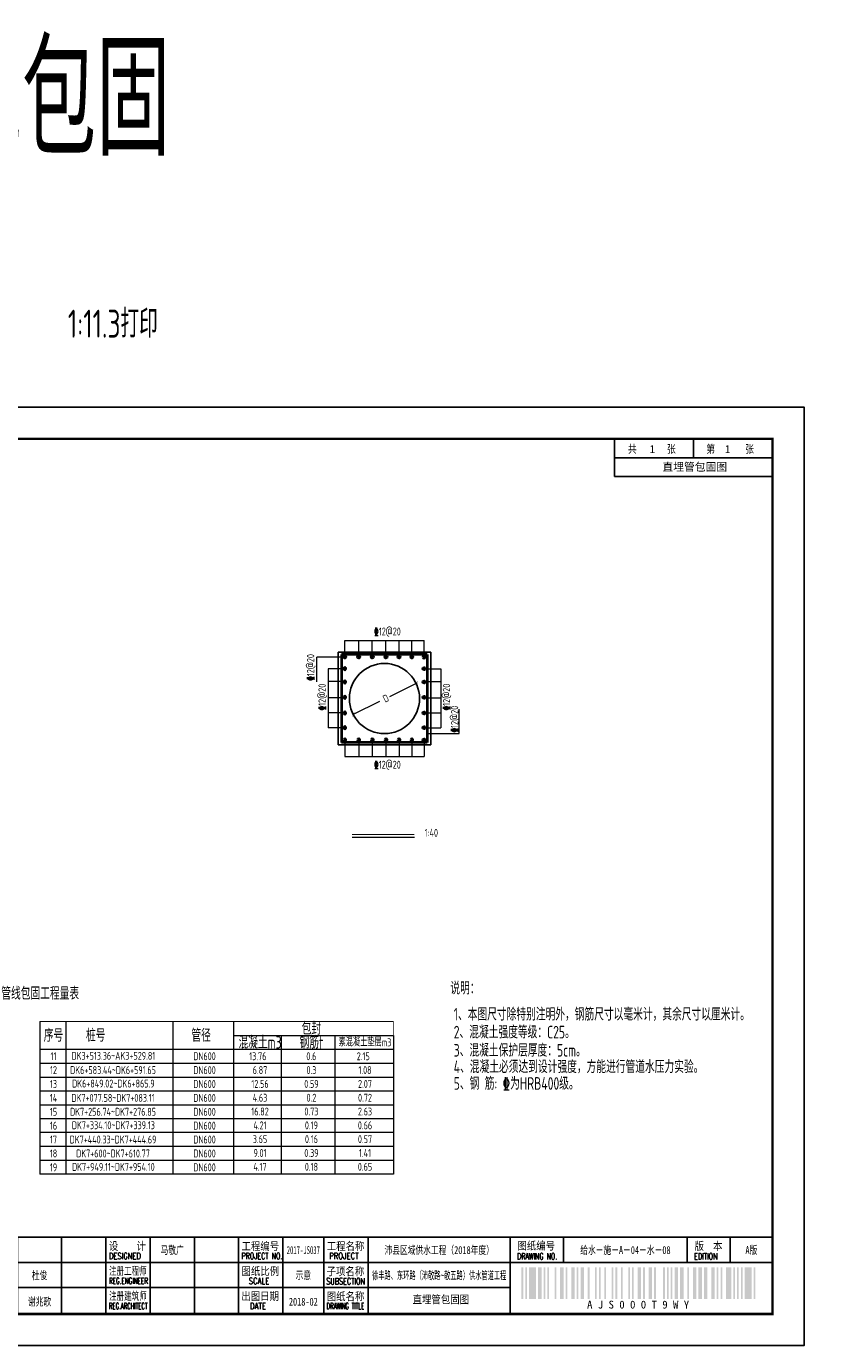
# Model space of a CAD drawing. Extents: x -493406 to 788281, y -294927 to -108123.
# Tile 2 of 9: x 446917 to 449737, y -287676 to -282958. Entities that reach past the tile are written whole.
import ezdxf
from ezdxf.enums import TextEntityAlignment as Align

# ---------------------------------------------------------------- set-up
doc = ezdxf.new("R2010")
doc.units = 0
doc.layers.add('GPSCOMMON', color=7, linetype='Continuous')
doc.layers.add('pp-com', color=7, linetype='Continuous')
for name, color, linetype, lineweight in [('标注', 4, 'Continuous', 13), ('粗线', 1, 'Continuous', 40), ('钢筋', 1, 'Continuous', 40)]:
    doc.layers.add(name, color=color, linetype=linetype, lineweight=lineweight)
doc.styles.add('gpshz', font='tssdeng.shx', dxfattribs={"width": 0.7, "bigfont": 'tssdchn.shx'})
doc.styles.add('图签', font='txt', dxfattribs={"width": 0.66})
doc.styles.add('图签 1', font='romanc.shx', dxfattribs={"width": 0.8})
doc.styles.add('图签1', font='romanc.shx', dxfattribs={"width": 0.8})
doc.styles.add('宋体', font='txt')

# ---------------------------------------------------------------- blocks, each defined once
blk = doc.blocks.new('_ArchTick')
at = {"color": 0, "linetype": 'ByBlock', "const_width": 0.15}
blk.add_lwpolyline([(-0.5, -0.5), (0.5, 0.5)], dxfattribs=at)
blk = doc.blocks.new('gj')
blk.add_hatch(color=256).paths.add_polyline_path([(2, 0, 1), (-2, 0, 1)])
blk.add_circle((0, 0), 2)
blk = doc.blocks.new('*U69')
at = {"linetype": 'Continuous'}
h = blk.add_hatch(color=0, dxfattribs=at)
h.paths.add_polyline_path([(30.15, 24.21), (30.15, 23.67), (29.79, 23.67), (29.79, 25.06), (30.15, 25.06), (30.15, 24.58), (30.49, 24.58), (30.49, 25.94), (29.45, 25.94), (29.45, 22.84), (30.49, 22.84), (30.49, 24.21)])
h.paths.add_polyline_path([(30.83, 24.21), (30.83, 22.84), (32.1, 22.84), (32.1, 25.94), (31.17, 25.94), (31.17, 29.16), (31.76, 29.16), (31.76, 27.64), (32.1, 27.64), (32.1, 29.98), (30.83, 29.98), (30.83, 25.06), (31.76, 25.06), (31.76, 23.67), (31.17, 23.67), (31.17, 24.21)])
h.paths.add_polyline_path([(33.25, 25.94), (33.25, 23.67), (32.78, 23.67), (32.78, 29.16), (33.25, 29.16), (33.25, 27.64), (33.59, 27.64), (33.59, 29.98), (32.44, 29.98), (32.44, 22.84), (33.59, 22.84), (33.59, 25.94)])
h.paths.add_polyline_path([(35.22, 29.98), (33.93, 29.98), (33.93, 22.84), (35.22, 22.84), (35.22, 23.67), (34.27, 23.67), (34.27, 25.06), (35.22, 25.06), (35.22, 25.94), (34.27, 25.94), (34.27, 29.16), (35.22, 29.16)])
h.paths.add_polyline_path([(36.25, 24.21), (36.25, 23.67), (35.9, 23.67), (35.9, 25.06), (36.25, 25.06), (36.25, 24.58), (36.59, 24.58), (36.59, 25.94), (35.56, 25.94), (35.56, 22.84), (36.59, 22.84), (36.59, 24.21)])
at = {"color": 0}
for p, q in [((7, 287), (7, 187)), ((25, 287), (7, 287)), ((13, 287), (13, 187)), ((19, 287), (19, 187)), ((360, 275), (360, 287)), ((385, 281), (385, 287)), ((410, 275), (410, 287)), ((360, 281), (410, 281)), ((360, 275), (410, 275)), ((25, 262), (7, 262)), ((25, 237), (7, 237)), ((25, 212), (7, 212)), ((25, 187), (7, 187)), ((129, 10.34), (129, 34.34)), ((142.36, 10.34), (142.36, 34.34)), ((157, 10.34), (157, 34.34)), ((171, 10.34), (171, 34.34)), ((185, 10.34), (185, 34.34)), ((199, 10.34), (199, 34.34)), ((213, 10.34), (213, 34.34)), ((227, 10.34), (227, 34.34)), ((255, 10.34), (255, 34.34)), ((268, 10.34), (268, 34.34)), ((282, 10.34), (282, 34.34)), ((327, 34.34), (327, 26.34)), ((343.88, 34.34), (343.88, 26.34)), ((383.01, 26.34), (383.01, 34.34)), ((396.62, 26.34), (396.62, 34.34)), ((115, 26.34), (330, 26.34)), ((327, 26.34), (410, 26.34)), ((327, 10.34), (327, 26.34)), ((115, 18.34), (327, 18.34))]:
    blk.add_line(p, q, dxfattribs=at)
blk.add_lwpolyline([(0, 0), (420, 0), (420, 297), (0, 297)], close=True, dxfattribs=at)
for points, const_width in [([(410, 10), (410, 287), (25, 287), (25, 10), (410, 10)], 0.75), ([(25, 34.34), (410, 34.34)], 0.5), ([(115, 10.34), (115, 34.34)], 0.5), ([(241, 10.34), (241, 34.34)], 0.5), ([(327, 10.34), (327, 26.34)], 0.35), ([(327, 26.34), (410, 26.34)], 0.35)]:
    blk.add_lwpolyline(points, dxfattribs=dict(at, const_width=const_width))
at = {"color": 0, "linetype": 'Continuous', "const_width": 0.107}
blk.add_lwpolyline([(28, 21.34), (38, 21.34), (38, 31.34), (28, 31.34)], close=True, dxfattribs=at)
at = {"color": 0}
for points in [[(330.54, 14.73), (330.54, 24.73), (331.09, 14.73), (331.09, 24.73)], [(331.74, 14.73), (331.74, 24.73), (332.29, 14.73), (332.29, 24.73)], [(332.94, 14.73), (332.94, 24.73), (335.14, 14.73), (335.14, 24.73)], [(335.79, 14.73), (335.79, 24.73), (336.89, 14.73), (336.89, 24.73)], [(337.54, 14.73), (337.54, 24.73), (338.09, 14.73), (338.09, 24.73)], [(338.74, 14.73), (338.74, 24.73), (339.29, 14.73), (339.29, 24.73)], [(341.04, 14.73), (341.04, 24.73), (341.59, 14.73), (341.59, 24.73)], [(342.79, 14.73), (342.79, 24.73), (343.89, 14.73), (343.89, 24.73)], [(344.54, 14.73), (344.54, 24.73), (345.09, 14.73), (345.09, 24.73)], [(346.29, 14.73), (346.29, 24.73), (347.39, 14.73), (347.39, 24.73)], [(348.04, 14.73), (348.04, 24.73), (348.59, 14.73), (348.59, 24.73)], [(349.24, 14.73), (349.24, 24.73), (350.34, 14.73), (350.34, 24.73)], [(351.54, 14.73), (351.54, 24.73), (352.09, 14.73), (352.09, 24.73)], [(353.84, 14.73), (353.84, 24.73), (354.39, 14.73), (354.39, 24.73)], [(355.04, 14.73), (355.04, 24.73), (355.59, 14.73), (355.59, 24.73)], [(356.79, 14.73), (356.79, 24.73), (357.34, 14.73), (357.34, 24.73)], [(359.09, 14.73), (359.09, 24.73), (359.64, 14.73), (359.64, 24.73)], [(360.29, 14.73), (360.29, 24.73), (360.84, 14.73), (360.84, 24.73)], [(362.04, 14.73), (362.04, 24.73), (362.59, 14.73), (362.59, 24.73)], [(364.34, 14.73), (364.34, 24.73), (364.89, 14.73), (364.89, 24.73)], [(365.54, 14.73), (365.54, 24.73), (366.09, 14.73), (366.09, 24.73)], [(367.29, 14.73), (367.29, 24.73), (368.39, 14.73), (368.39, 24.73)], [(369.04, 14.73), (369.04, 24.73), (369.59, 14.73), (369.59, 24.73)], [(370.79, 14.73), (370.79, 24.73), (371.89, 14.73), (371.89, 24.73)], [(372.54, 14.73), (372.54, 24.73), (373.09, 14.73), (373.09, 24.73)], [(375.39, 14.73), (375.39, 24.73), (375.94, 14.73), (375.94, 24.73)], [(376.59, 14.73), (376.59, 24.73), (377.14, 14.73), (377.14, 24.73)], [(377.79, 14.73), (377.79, 24.73), (378.34, 14.73), (378.34, 24.73)], [(378.99, 14.73), (378.99, 24.73), (380.09, 14.73), (380.09, 24.73)], [(380.74, 14.73), (380.74, 24.73), (381.84, 14.73), (381.84, 24.73)], [(383.04, 14.73), (383.04, 24.73), (383.59, 14.73), (383.59, 24.73)], [(384.79, 14.73), (384.79, 24.73), (385.89, 14.73), (385.89, 24.73)], [(386.54, 14.73), (386.54, 24.73), (387.64, 14.73), (387.64, 24.73)], [(388.29, 14.73), (388.29, 24.73), (389.39, 14.73), (389.39, 24.73)], [(390.59, 14.73), (390.59, 24.73), (391.69, 14.73), (391.69, 24.73)], [(392.34, 14.73), (392.34, 24.73), (392.89, 14.73), (392.89, 24.73)], [(393.54, 14.73), (393.54, 24.73), (394.09, 14.73), (394.09, 24.73)], [(395.29, 14.73), (395.29, 24.73), (396.94, 14.73), (396.94, 24.73)], [(397.59, 14.73), (397.59, 24.73), (398.14, 14.73), (398.14, 24.73)], [(398.79, 14.73), (398.79, 24.73), (399.34, 14.73), (399.34, 24.73)], [(399.99, 14.73), (399.99, 24.73), (400.54, 14.73), (400.54, 24.73)], [(401.19, 14.73), (401.19, 24.73), (403.39, 14.73), (403.39, 24.73)], [(404.04, 14.73), (404.04, 24.73), (404.59, 14.73), (404.59, 24.73)], [(404.59, 14.73), (404.59, 24.73), (404.59, 14.73), (404.59, 24.73)], [(404.59, 14.73), (404.59, 24.73), (404.59, 14.73), (404.59, 24.73)], [(404.59, 14.73), (404.59, 24.73), (404.59, 14.73), (404.59, 24.73)], [(404.59, 14.73), (404.59, 24.73), (404.59, 14.73), (404.59, 24.73)], [(404.59, 14.73), (404.59, 24.73), (404.59, 14.73), (404.59, 24.73)], [(404.59, 14.73), (404.59, 24.73), (404.59, 14.73), (404.59, 24.73)], [(404.59, 14.73), (404.59, 24.73), (404.59, 14.73), (404.59, 24.73)], [(404.59, 14.73), (404.59, 24.73), (404.59, 14.73), (404.59, 24.73)], [(404.59, 14.73), (404.59, 24.73), (404.59, 14.73), (404.59, 24.73)], [(404.59, 14.73), (404.59, 24.73), (404.59, 14.73), (404.59, 24.73)], [(404.59, 14.73), (404.59, 24.73), (404.59, 14.73), (404.59, 24.73)], [(404.59, 14.73), (404.59, 24.73), (404.59, 14.73), (404.59, 24.73)], [(404.59, 14.73), (404.59, 24.73), (404.59, 14.73), (404.59, 24.73)], [(404.59, 14.73), (404.59, 24.73), (404.59, 14.73), (404.59, 24.73)], [(404.59, 14.73), (404.59, 24.73), (404.59, 14.73), (404.59, 24.73)], [(404.59, 14.73), (404.59, 24.73), (404.59, 14.73), (404.59, 24.73)], [(404.59, 14.73), (404.59, 24.73), (404.59, 14.73), (404.59, 24.73)]]:
    blk.add_solid(points, dxfattribs=at)
at = {"color": 0, "linetype": 'Continuous'}
for s, height, style, width, p in [('共       张', 2.5, '图签', 0.8, (364.26, 282.49)), ('第       张', 2.5, '图签', 0.8, (389.04, 282.49)), ('中国市政工程西北设计研究院有限公司', 4, '图签', 0.74, (40.74, 26.71)), ('设计总负责', 2.5, '图签', 0.67, (115.98, 30.39)), ('DES.MANAGER', 2, '图签1', 0.55, (116.1, 27.26)), ('APPROVED', 2, '图签 1', 0.75, (158.02, 27.38)), ('审    定', 2.5, '图签', 0.85, (157.92, 30.22)), ('设    计', 2.5, '图签', 0.85, (199.94, 30.25)), ('DESIGNED', 2, '图签 1', 0.78, (199.99, 27.38)), ('PROJECT NO.', 2, '图签 1', 0.6, (241.93, 27.38)), ('工程编号', 2.5, '图签', 0.85, (241.94, 30.2)), ('工程名称', 2.5, '图签', 0.85, (268.91, 30.22)), ('PROJECT', 2, '图签 1', 0.8, (269.68, 27.39)), ('DRAWING NO.', 2, '图签 1', 0.59, (329.18, 27.29)), ('图纸编号', 2.5, '图签', 0.85, (329.28, 30.36)), ('EDITION', 2, '图签 1', 0.75, (385.15, 27.26)), ('版  本', 2.5, '图签', 0.85, (385.33, 30.27)), ('设计负责', 2.5, '图签', 0.85, (115.98, 22.4)), ('审    核', 2.5, '图签', 0.85, (157.92, 22.21)), ('注册工程师', 2.5, '图签', 0.68, (200, 22.38)), ('图纸比例', 2.5, '图签', 0.85, (241.94, 22.31)), ('子项名称', 2.5, '图签', 0.85, (268.88, 22.24)), ('CSCEC AECOM CONSULTANTS CO.,LTD', 3, '图签', 1.07, (41.06, 21.47)), ('MASTER DES.', 2, '图签1', 0.57, (116.21, 19.2)), ('EXAMINED', 2, '图签 1', 0.79, (157.88, 19.46)), ('REG.ENGINEER', 2, '图签 1', 0.53, (199.98, 19.5)), ('SCALE', 2, '图签 1', 0.8, (244.22, 19.48)), ('SUBSECTION', 2, '图签 1', 0.64, (268.76, 19.39)), ('专业负责', 2.5, '图签', 0.85, (115.95, 14.38)), ('校    核', 2.5, '图签', 0.85, (158, 14.42)), ('注册建筑师', 2.5, '图签', 0.68, (200.02, 14.45)), ('出图日期', 2.5, '图签', 0.85, (241.87, 14.4)), ('图纸名称', 2.5, '图签', 0.85, (268.91, 14.33)), ('PROPERTY IN COPYRIGHT', 2, '图签 1', 0.8, (79.11, 12.55)), ('SPE.MANAGER', 2, '图签 1', 0.56, (115.81, 11.53)), ('CHECKED', 2, '图签 1', 0.85, (157.85, 11.55)), ('REG.ARCHITECT', 2, '图签 1', 0.5, (199.98, 11.52)), ('DATE', 2, '图签 1', 0.8, (244.61, 11.52)), ('DRAWING TITLE', 2, '图签 1', 0.5, (268.86, 11.53))]:
    blk.add_text(s, height=height, dxfattribs=dict(at, style=style, width=width)).set_placement(p)
at = {"color": 0, "linetype": 'Continuous', "style": '图签'}
for s, p in [('设计证书：', (27.85, 16.24)), ('版权所有', (89.96, 16.29)), ('咨询证书：', (27.76, 12.7))]:
    blk.add_text(s, height=2, dxfattribs=at).set_placement(p)
at = {"color": 0}
blk.add_text('A J S 0 0 0 T 9 W Y ', height=2.5, dxfattribs=at).set_placement((368.31, 14.23), align=Align.TOP_CENTER)
at = {"color": 0, "linetype": 'Continuous', "style": '图签', "flags": 8}
for tag, width, p, p2 in [('设计总负责', 0.611046, (130.25, 28.99), (141.11, 28.99)), ('工程名称', 2.988281, (283.25, 28.99), (325.75, 28.99)), ('图纸编号', 2.575163, (345.13, 28.99), (381.76, 28.99)), ('子项名称', 2.988281, (283.25, 20.99), (325.75, 20.99))]:
    blk.add_attdef(tag, text='', height=2.5, dxfattribs=dict(at, width=width)).set_placement(p, p2, align=Align.FIT)
at = {"color": 0, "linetype": 'Continuous', "ltscale": 0.055, "style": '图签', "flags": 8}
for tag, width, p, p2 in [('审定', 1.617188, (172.25, 28.99), (183.75, 28.99)), ('设计', 1.617188, (214.25, 28.99), (225.75, 28.99)), ('工程编号', 0.738284, (256.25, 28.99), (266.75, 28.99)), ('版本', 1.530605, (397.87, 28.99), (408.75, 28.99)), ('设计负责', 0.763807, (130.25, 20.99), (141.11, 20.99)), ('审核', 1.617188, (172.25, 20.99), (183.75, 20.99)), ('注册工程师', 0.646875, (214.25, 20.99), (225.75, 20.99)), ('图纸比例', 0.738284, (256.25, 20.99), (266.75, 20.99)), ('专业负责', 0.763807, (130.25, 12.65), (141.11, 12.65)), ('校核', 1.617188, (172.25, 12.65), (183.75, 12.65)), ('注册建筑师', 0.646875, (214.25, 12.65), (225.75, 12.65)), ('出图日期', 0.738284, (256.25, 12.65), (266.75, 12.65))]:
    blk.add_attdef(tag, text='', height=2.5, dxfattribs=dict(at, width=width)).set_placement(p, p2, align=Align.FIT)
at = {"color": 0, "linetype": 'Continuous', "style": '图签'}
for tag, p, width in [('设计证书', (43.26, 16.37), 1.55), ('咨询证书', (43.26, 12.88), 0.9)]:
    blk.add_attdef(tag, p, '', height=2, dxfattribs=dict(at, width=width))
at = {"color": 0, "linetype": 'Continuous', "style": '图签', "width": 0.85}
for tag, height, p in [('图纸名称_2_1', 2.2, (305.02, 15.12)), ('图纸名称_1_1', 2.5, (305.02, 13.35)), ('图纸名称_2_2', 2.2, (305.02, 11.51))]:
    blk.add_attdef(tag, text='', height=height, dxfattribs=at).set_placement(p, align=Align.CENTER)
blk = doc.blocks.new('20180504.1549202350')
at = {"layer": 'GPSCOMMON'}
for p, q in [((448032.6, -285527.31), (448032.6, -285196.31)), ((448363.6, -285196.31), (448032.6, -285196.31)), ((448363.6, -285527.31), (448363.6, -285196.31)), ((448363.6, -285527.31), (448032.6, -285527.31))]:
    blk.add_line(p, q, dxfattribs=at)
blk.add_circle((448198.1, -285361.81), 125.5, dxfattribs=at)
at = {"layer": '标注'}
for p, q in [((448056.4, -285213.71), (448056.4, -285154.2)), ((448056.4, -285154.2), (448339.8, -285154.2)), ((448106.2, -285213.71), (448106.2, -285154.2)), ((448154.5, -285213.71), (448154.5, -285154.2)), ((448203.3, -285213.71), (448203.3, -285154.2)), ((448250.6, -285213.71), (448250.6, -285154.2)), ((448296.2, -285213.71), (448296.2, -285154.2)), ((448339.8, -285213.71), (448339.8, -285154.2)), ((448044.8, -285214.41), (447956.45, -285214.41)), ((447956.45, -285302.16), (447956.45, -285214.41)), ((448056.4, -285256.11), (447996.89, -285256.11)), ((447996.89, -285256.11), (447996.89, -285466.11)), ((448339.8, -285256.11), (448399.31, -285256.11)), ((448399.31, -285256.11), (448399.31, -285466.11)), ((448056.4, -285301.21), (447996.89, -285301.21)), ((448313.45, -285307.4), (448216.45, -285355.51)), ((448339.8, -285301.21), (448399.31, -285301.21)), ((448056.4, -285358.91), (447996.89, -285358.91)), ((448339.8, -285358.91), (448399.31, -285358.91)), ((448056.4, -285412.41), (447996.89, -285412.41)), ((448087.75, -285417.21), (448181.69, -285371.51)), ((448339.8, -285412.41), (448399.31, -285412.41)), ((448465.85, -285487.21), (448465.85, -285399.45)), ((448056.4, -285466.11), (447996.89, -285466.11)), ((448056.4, -285509.91), (448056.4, -285569.42)), ((448106.2, -285509.91), (448106.2, -285569.42)), ((448154.5, -285509.91), (448154.5, -285569.42)), ((448203.3, -285509.91), (448203.3, -285569.42)), ((448250.6, -285509.91), (448250.6, -285569.42)), ((448296.2, -285509.91), (448296.2, -285569.42)), ((448339.8, -285466.11), (448399.31, -285466.11)), ((448339.8, -285509.91), (448339.8, -285569.42)), ((448351.4, -285487.21), (448465.85, -285487.21)), ((448056.4, -285569.42), (448339.8, -285569.42)), ((448082.42, -285857.01), (448305.41, -285857.01)), ((446966.1, -286516.73), (446966.1, -287063.1)), ((447058.3, -286516.73), (447058.3, -287063.1)), ((447441.5, -286516.73), (447441.5, -287063.1)), ((447658, -286516.73), (447658, -287063.1)), ((447658, -286566.4), (448230.1, -286566.4)), ((447828.6, -286566.4), (447828.6, -287063.1)), ((448020.22, -286566.4), (448020.22, -287063.1)), ((448230.1, -286566.4), (448230.1, -287063.1)), ((446966.1, -286616.07), (448230.1, -286616.07)), ((446966.1, -286665.74), (448230.1, -286665.74)), ((446966.1, -286715.41), (448230.1, -286715.41)), ((446966.1, -286765.08), (448230.1, -286765.08)), ((446966.1, -286814.75), (448230.1, -286814.75)), ((448230.1, -286864.42), (446966.1, -286864.42)), ((448230.1, -286914.09), (446966.1, -286914.09)), ((448230.1, -286963.76), (446966.1, -286963.76)), ((448230.1, -287013.43), (446966.1, -287013.43)), ((448230.1, -287063.1), (446966.1, -287063.1))]:
    blk.add_line(p, q, dxfattribs=at)
for points, const_width in [([(448082.42, -285848.04), (448305.41, -285848.04)], 3.75), ([(446966.1, -286516.73), (448230.1, -286516.73), (448230.1, -287063.1), (446966.1, -287063.1), (446966.1, -286516.73)], 3.02)]:
    blk.add_lwpolyline(points, dxfattribs=dict(at, const_width=const_width))
at = {"layer": '粗线'}
for p, q in [((448044.8, -285204.31), (448044.8, -285519.31)), ((448351.4, -285204.31), (448044.8, -285204.31)), ((448351.4, -285204.31), (448351.4, -285519.31)), ((448351.4, -285519.31), (448044.8, -285519.31))]:
    blk.add_line(p, q, dxfattribs=at)
at = {"layer": 'pp-com'}
ref = blk.add_blockref('*U69', (444953.1, -287675.8), dxfattribs=dict(at, xscale=11.3, yscale=11.3, zscale=11.3))
ref.add_attrib('咨询证书', '工咨甲 13320070002', (445441.91, -287530.29), dxfattribs={"layer": '0', "color": 0, "height": 22.6, "style": '图签', "width": 0.9})
ref.add_attrib('版本', 'A版', dxfattribs={"layer": '0', "color": 0, "height": 28.25, "style": '图签', "width": 0.7, "flags": 8}).set_placement((449510.48, -287348.23), align=Align.CENTER)
ref.add_attrib('图纸编号', '给水－施－A－04－水－08', dxfattribs={"layer": '0', "color": 0, "height": 28.25, "style": '图签', "width": 0.7, "flags": 8}).set_placement((449060.02, -287348.23), align=Align.CENTER)
ref.add_attrib('子项名称', '徐丰路、东环路（沛敬路~敬五路）供水管道工程', dxfattribs={"layer": '0', "color": 0, "height": 28.25, "style": '图签', "width": 0.552871, "flags": 8}).set_placement((448153.83, -287438.63), (448634.08, -287438.63), align=Align.FIT)
ref.add_attrib('工程名称', '沛县区域供水工程（2018年度）', dxfattribs={"layer": '0', "color": 0, "height": 28.25, "style": '图签', "width": 0.7, "flags": 8}).set_placement((448393.95, -287348.23), align=Align.CENTER)
ref.add_attrib('出图日期', '2018-02', dxfattribs={"layer": '0', "color": 0, "height": 28.25, "style": '图签', "width": 0.7, "flags": 8}).set_placement((447908.05, -287532.85), align=Align.CENTER)
ref.add_attrib('图纸比例', '示意', dxfattribs={"layer": '0', "color": 0, "height": 28.25, "style": '图签', "width": 0.7, "flags": 8}).set_placement((447908.05, -287438.63), align=Align.CENTER)
ref.add_attrib('工程编号', '2017-JS037', dxfattribs={"layer": '0', "color": 0, "height": 28.25, "style": '图签', "width": 0.587346, "flags": 8}).set_placement((447848.73, -287348.23), (447967.38, -287348.23), align=Align.FIT)
ref.add_attrib('设计', '马敬广', dxfattribs={"layer": '0', "color": 0, "height": 28.25, "style": '图签', "width": 0.7, "flags": 8}).set_placement((447439.1, -287348.23), align=Align.CENTER)
ref.add_attrib('校核', '谢兆歌', dxfattribs={"layer": '0', "color": 0, "height": 28.25, "style": '图签', "width": 0.7, "flags": 8}).set_placement((446964.5, -287532.85), align=Align.CENTER)
ref.add_attrib('审核', '杜俊', dxfattribs={"layer": '0', "color": 0, "height": 28.25, "style": '图签', "width": 0.7, "flags": 8}).set_placement((446964.5, -287438.63), align=Align.CENTER)
ref.add_attrib('专业负责', '谢兆歌', dxfattribs={"layer": '0', "color": 0, "height": 28.25, "style": '图签', "width": 0.7, "flags": 8}).set_placement((446486.3, -287532.85), align=Align.CENTER)
ref.add_attrib('设计负责', '杜俊', dxfattribs={"layer": '0', "color": 0, "height": 28.25, "style": '图签', "width": 0.7, "flags": 8}).set_placement((446486.3, -287438.63), align=Align.CENTER)
ref.add_attrib('设计证书', 'AW162001457', (445441.91, -287490.79), dxfattribs={"layer": '0', "color": 0, "height": 22.6, "style": '图签', "width": 1.55})
ref.add_attrib('图纸名称_1_1', '直埋管包固图', dxfattribs={"layer": '0', "color": 0, "height": 28.25, "style": '图签', "width": 0.85}).set_placement((448399.86, -287524.89), align=Align.CENTER)
at = {"layer": '标注', "xscale": 11.25000000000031, "yscale": 11.25, "zscale": 11.25}
for p, rotation in [((448313.45, -285307.4), 25.94412382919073), ((448087.29, -285418.54), 205.9441238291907)]:
    blk.add_blockref('_ArchTick', p, dxfattribs=dict(at, rotation=rotation))
at = {"layer": '钢筋', "yscale": 2, "zscale": 2, "rotation": 180}
for p, xscale in [((448056.4, -285213.71), 2), ((448106.2, -285213.71), 2), ((448154.5, -285213.71), 2), ((448203.3, -285213.71), 2), ((448250.6, -285213.71), 2), ((448296.2, -285213.71), 2), ((448339.8, -285213.71), -2)]:
    blk.add_blockref('gj', p, dxfattribs=dict(at, xscale=xscale))
at = {"layer": '钢筋', "yscale": 2, "zscale": 2}
for p, xscale in [((448056.4, -285254.71), -2), ((448339.8, -285254.71), 2), ((448056.4, -285302.61), -2), ((448339.8, -285302.61), 2), ((448056.4, -285357.51), -2), ((448339.8, -285357.51), 2), ((448056.4, -285413.81), -2), ((448339.8, -285413.81), 2), ((448056.4, -285466.11), -2), ((448339.8, -285466.11), 2), ((448056.4, -285509.91), -2), ((448106.2, -285509.91), -2), ((448154.5, -285509.91), -2), ((448203.3, -285509.91), -2), ((448250.6, -285509.91), -2), ((448296.2, -285509.91), -2), ((448339.8, -285509.91), 2)]:
    blk.add_blockref('gj', p, dxfattribs=dict(at, xscale=xscale))
at = {"layer": '标注', "style": 'gpshz', "width": 0.7}
for s, height, p in [('沟底包固', 400, (446368.8, -283419.3)), ('1:11.3打印', 100, (447065.76, -284071.34)), ('%%13212@20', 28.25, (448160.9, -285136.35)), ('%%13212@20', 28.25, (448160.9, -285612.51)), ('管线包固工程量表', 45.2, (446827.7, -286438.8)), ('说明：', 45.2, (448433.8, -286420.2)), ('1、本图尺寸除特别注明外，钢筋尺寸以毫米计，其余尺寸以厘米计。', 45.2, (448446, -286513.3)), ('2、混凝土强度等级：C25。', 45.2, (448446, -286577.35)), ('3、混凝土保护层厚度：5cm。', 45.2, (448446, -286642.4)), ('4、混凝土必须达到设计强度，方能进行管道水压力实验。', 45.2, (448446, -286701.24)), ('5、钢 筋: %%132为HRB400级。', 45.2, (448446, -286760.94))]:
    blk.add_text(s, height=height, dxfattribs=at).set_placement(p)
at = {"layer": '标注', "lineweight": -3, "style": '宋体'}
for s, height, p in [('1             1', 28.2857, (449146.67, -284484.02)), ('直埋管包固图', 28.286, (449192.43, -284547.62))]:
    blk.add_text(s, height=height, dxfattribs=at).set_placement(p)
at = {"layer": '标注', "style": 'gpshz', "width": 0.7}
for s, rotation, p in [('\x8412@20', 90, (447947.14, -285297.86)), ('%%13212@20', 90, (447988.27, -285403.95)), ('%%13212@20', 90, (448433.17, -285403.95)), ('D', 25.94412, (448200.55, -285376.98)), ('\x8412@20', 90, (448461.86, -285482.91))]:
    blk.add_text(s, height=26.25, rotation=rotation, dxfattribs=at).set_placement(p)
blk.add_text('1:40', height=28.25, dxfattribs=at).set_placement((448389.75, -285864.49), align=Align.BOTTOM_RIGHT)
for s, height, p in [('序号', 45.2, (447014.51, -286566.4)), ('桩号', 45.2, (447165.34, -286566.4)), ('管径', 45.2, (447542.54, -286566.4)), ('包封', 45.2, (447936.96, -286541.57)), ('混凝土m3', 45.2, (447753.05, -286591.24)), ('钢筋t', 45.2, (447936.96, -286591.24)), ('素混凝土垫层m3', 28.25, (448128.59, -286591.24)), ('11', 28.25, (447014.51, -286640.91)), ('DK3+513.36~AK3+529.81', 28.25, (447228.63, -286639.46)), ('DN600', 28.25, (447554.65, -286640.91)), ('13.76', 28.25, (447745.3, -286641.05)), ('0.6', 28.25, (447936.75, -286641.05)), ('2.15', 28.25, (448122.35, -286641.05)), ('12', 28.25, (447014.51, -286690.58)), ('DK6+583.44~DK6+591.65', 28.25, (447227.44, -286690.58)), ('DN600', 28.25, (447554.65, -286690.58)), ('6.87', 28.25, (447753.05, -286690.58)), ('0.3', 28.25, (447936.96, -286690.58)), ('1.08', 28.25, (448128.59, -286690.58)), ('13', 28.25, (447014.51, -286740.25)), ('14', 28.25, (447014.51, -286789.92)), ('DK7+077.58~DK7+083.11', 28.25, (447227.44, -286789.92)), ('DN600', 28.25, (447554.65, -286789.92)), ('4.63', 28.25, (447753.05, -286789.35)), ('0.2', 28.25, (447936.96, -286789.35)), ('0.72', 28.25, (448128.59, -286789.35)), ('15', 28.25, (447014.51, -286839.59)), ('DK7+256.74~DK7+276.85', 28.25, (447227.44, -286839.59)), ('DN600', 28.25, (447554.65, -286839.59)), ('16.82', 28.25, (447753.05, -286838.74)), ('0.73', 28.25, (447936.96, -286838.74)), ('2.63', 28.25, (448128.59, -286838.74)), ('16', 28.25, (447014.51, -286889.26)), ('DK7+334.10~DK7+339.13', 28.25, (447228.63, -286887.81)), ('DN600', 28.25, (447554.65, -286889.26)), ('4.21', 28.25, (447753.05, -286888.13)), ('0.19', 28.25, (447936.96, -286888.13)), ('0.66', 28.25, (448128.59, -286888.13)), ('17', 28.25, (447014.51, -286938.93)), ('DK7+440.33~DK7+444.69', 28.25, (447227.44, -286938.93)), ('DN600', 28.25, (447554.65, -286938.93)), ('3.65', 28.25, (447753.05, -286937.52)), ('0.16', 28.25, (447936.96, -286937.52)), ('0.57', 28.25, (448128.59, -286937.52)), ('9.01', 28.25, (447753.05, -286986.91)), ('0.39', 28.25, (447936.96, -286986.91)), ('18', 28.25, (447014.51, -286988.6)), ('DK7+600~DK7+610.77', 28.25, (447227.44, -286988.6)), ('DN600', 28.25, (447554.65, -286988.6)), ('1.41', 28.25, (448128.59, -286986.91)), ('19', 28.25, (447014.51, -287038.27)), ('DK7+949.11~DK7+954.10', 28.25, (447228.63, -287036.82)), ('DN600', 28.25, (447554.65, -287038.27)), ('4.17', 28.25, (447753.05, -287036.3)), ('0.18', 28.25, (447936.96, -287036.3)), ('0.65', 28.25, (448128.59, -287036.3))]:
    blk.add_text(s, height=height, dxfattribs=at).set_placement(p, align=Align.MIDDLE_CENTER)
at = {"layer": '标注', "color": 3, "style": 'gpshz', "width": 0.7}
for s, p in [('DK6+849.02~DK6+865.9', (447228.63, -286738.8)), ('DN600', (447554.65, -286740.25)), ('12.56', (447753.05, -286739.97)), ('0.59', (447936.96, -286739.97)), ('2.07', (448128.59, -286739.97))]:
    blk.add_text(s, height=28.25, dxfattribs=at).set_placement(p, align=Align.MIDDLE_CENTER)

msp = doc.modelspace()

# ---------------------------------------------------------------- block references
at = {"layer": 'GPSCOMMON'}
msp.add_blockref('20180504.1549202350', (0, 0), dxfattribs=at)

doc.saveas('drawing.dxf')
